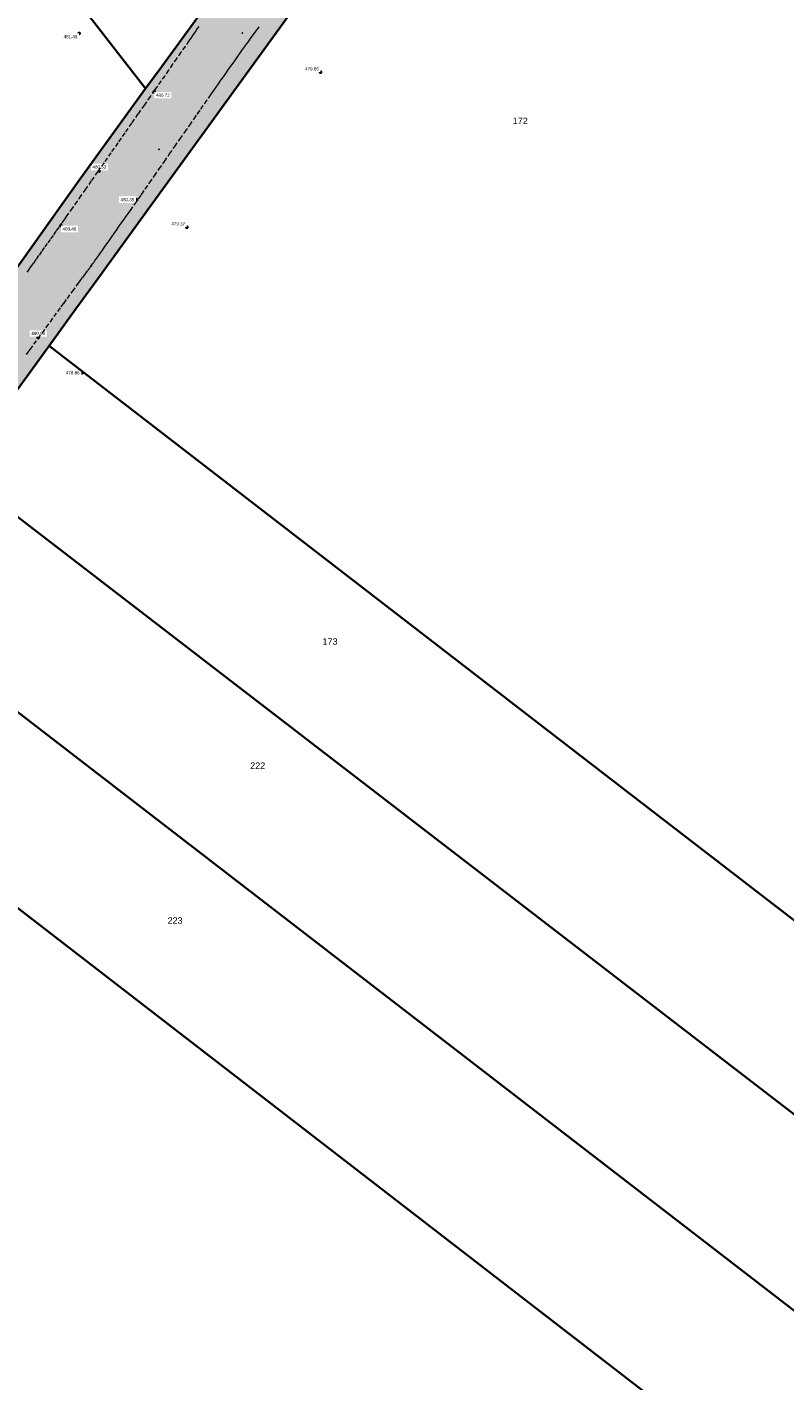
# Model space of a CAD drawing. Header units: metres. Extents: x 32314623 to 32316932, y 5614378 to 5615384.
# Tile 8 of 35: x 32316122 to 32316210, y 5614716 to 5614873. Entities that reach past the tile are written whole.
import ezdxf

# ---------------------------------------------------------------- set-up
doc = ezdxf.new("R2010")
doc.units = ezdxf.units.M
doc.linetypes.add('1', pattern=[0])
doc.linetypes.add('20', pattern=[1.5, 0.5, -0.25, 0.5, -0.25])
doc.layers.get('0').update_dxf_attribs({"color": 1, "linetype": 'CONTINUOUS'})
for name, color, linetype in [('alte Grenzen', 7, 'CONTINUOUS'), ('Diverses', 7, 'CONTINUOUS'), ('Fahrbahn', 7, 'CONTINUOUS'), ('Flurstücksnummer - Straßenname', 7, 'CONTINUOUS'), ('Höhenpunkte', 7, 'CONTINUOUS'), ('Höhentexte', 7, 'CONTINUOUS'), ('vorhandene Straße', 7, 'CONTINUOUS')]:
    doc.layers.add(name, color=color, linetype=linetype)
doc.styles.add('Flurstücksnummer', font='Arial.ttf')
doc.styles.add('n', font='Arial.ttf')

# ---------------------------------------------------------------- blocks, each defined once
blk = doc.blocks.new('S107')
at = {"lineweight": -2}
blk.add_hatch(color=0, dxfattribs=at).paths.add_polyline_path([(0.5, 0), (0.489765, -0.100649), (0.459479, -0.197178), (0.410382, -0.285634), (0.344483, -0.362396), (0.264482, -0.424322), (0.173653, -0.468876), (0.075714, -0.494234), (-0.025325, -0.499358), (-0.125326, -0.484039), (-0.220197, -0.448902), (-0.306053, -0.395388), (-0.379379, -0.325686), (-0.437173, -0.242651), (-0.47707, -0.149682), (-0.497435, -0.050584), (-0.497435, 0.050584), (-0.47707, 0.149682), (-0.437173, 0.242651), (-0.379379, 0.325686), (-0.306053, 0.395388), (-0.220197, 0.448902), (-0.125326, 0.484039), (-0.025325, 0.499358), (0.075714, 0.494234), (0.173653, 0.468876), (0.264482, 0.424322), (0.344483, 0.362396), (0.410382, 0.285634), (0.459479, 0.197178), (0.489765, 0.100649)], flags=0)
at = {"color": 0, "lineweight": -2}
blk.add_lwpolyline([(0.433013, -0.25, -0.5773502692), (-0.433013, -0.25, -0.5773502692), (0, 0.5, -0.5773502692)], format="xyb", close=True, dxfattribs=at)

msp = doc.modelspace()

# ---------------------------------------------------------------- hatches: boundary and pattern name
at = {"layer": 'vorhandene Straße', "lineweight": 25, "true_color": 0xe6d499}
msp.add_hatch(color=41, dxfattribs=at).paths.add_polyline_path([(32316174.34, 5614910.14), (32316216.75, 5614946.2), (32316230.11, 5614957.35), (32316232.82, 5614963.28), (32316232.45, 5614967.63), (32316238.07, 5614964.46), (32316247.82, 5614962.68), (32316254.36, 5614961.5), (32316226.31, 5614943.24), (32316179.82, 5614903.69), (32316169.86, 5614895.2), (32316153.54, 5614876.09), (32316091.16, 5614790.12), (32316045.78, 5614713.84), (32316039.99, 5614706.09), (32315975.75, 5614631.09), (32315906.45, 5614561.95), (32315862.41, 5614523.61), (32315840.61, 5614499.19), (32315813.64, 5614462.48), (32315803.32, 5614458.91), (32315831.34, 5614501.14), (32315841.16, 5614512.32), (32315857.59, 5614528.72), (32315902.08, 5614566.79), (32315970.94, 5614635.46), (32316037.64, 5614715.07), (32316079.08, 5614783.37), (32316098.45, 5614813.84), (32316128.16, 5614855.56), (32316146.92, 5614881.39), (32316163.86, 5614901.23)], flags=0)

# ---------------------------------------------------------------- linework, layer by layer
at = {"layer": 'alte Grenzen', "color": 7, "linetype": '1', "lineweight": 35}
msp.add_line((32316124.56, 5614836.14), (32316113.98, 5614821.57), dxfattribs=at)
at = {"layer": 'Diverses', "color": 7, "true_color": 0xffffff}
for p in [(32316147.05, 5614872.51), (32316137.35, 5614859)]:
    msp.add_point(p, dxfattribs=at)
at = {"layer": 'Fahrbahn', "color": 7, "true_color": 0xffffff}
for p in [(32316147.86, 5614871.7), (32316136.84, 5614865.89), (32316141.83, 5614863.13), (32316128.26, 5614853.61), (32316135.34, 5614853.79), (32316129.46, 5614845.44), (32316126.3, 5614841.12)]:
    msp.add_point(p, dxfattribs=at)

# ---------------------------------------------------------------- block references
at = {"layer": 'Höhenpunkte', "color": 7, "xscale": 0.2525, "yscale": 0.2525, "rotation": 49.916275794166}
msp.add_blockref('S107', (32316128.05, 5614872.47, 481.49), dxfattribs=at)
at = {"layer": 'Höhenpunkte', "color": 7, "xscale": 0.2525, "yscale": 0.2525}
for p in [(32316156.13, 5614867.96, 479.86), (32316136.8, 5614865.68, 480.72), (32316130.41, 5614856.47, 480.53), (32316134.75, 5614853.14, 480.35), (32316125.94, 5614850.11, 480.4), (32316140.58, 5614849.93, 479.37), (32316123.29, 5614837.12, 480.09), (32316128.39, 5614833.01, 478.86)]:
    msp.add_blockref('S107', p, dxfattribs=at)

# ---------------------------------------------------------------- next in the draw order: texts
at = {"layer": 'Flurstücksnummer - Straßenname', "color": 7, "lineweight": 30, "char_height": 0.75, "attachment_point": 8, "line_spacing_factor": 0.84, "style": 'Flurstücksnummer', "bg_fill": 2}
for s, insert in [('172', (32316179.35, 5614861.93)), ('173', (32316157.23, 5614801.36)), ('222', (32316148.82, 5614786.93)), ('223', (32316139.21, 5614768.91))]:
    msp.add_mtext(s, dxfattribs=dict(at, insert=insert))
at = {"layer": 'Höhentexte', "color": 7, "lineweight": 25, "char_height": 0.375, "line_spacing_factor": 0.84, "style": 'n', "bg_fill": 2}
for s, insert, attachment_point in [('481.49', (32316127.85, 5614872.28, 481.49), 3), ('479.86', (32316155.93, 5614868.16, 479.86), 9), ('480.72', (32316136.99, 5614865.48, 480.72), 1), ('480.53', (32316130.41, 5614856.75, 480.53), 8), ('480.35', (32316134.47, 5614853.14, 480.35), 6), ('479.37', (32316140.38, 5614850.13, 479.37), 9), ('480.40', (32316126.13, 5614849.91, 480.4), 1), ('480.09', (32316123.29, 5614837.39, 480.09), 8), ('478.86', (32316128.11, 5614833.01, 478.86), 6)]:
    msp.add_mtext(s, dxfattribs=dict(at, insert=insert, attachment_point=attachment_point))

# ---------------------------------------------------------------- next in the draw order: linework, layer by layer
at = {"layer": 'alte Grenzen', "color": 7, "linetype": '1', "lineweight": 35}
for p, q in [((32316094.24, 5614919.62), (32316135.79, 5614866.06)), ((32316113.98, 5614821.57), (32316228.77, 5614733.2)), ((32316103.41, 5614807), (32316218.87, 5614718)), ((32316092.84, 5614792.44), (32316208.45, 5614703.15))]:
    msp.add_line(p, q, dxfattribs=at)
for points in [[(32316124.56, 5614836.14), (32316127.69, 5614840.46), (32316130.42, 5614844.22), (32316135.18, 5614850.79), (32316153.54, 5614876.09), (32316169.86, 5614895.2), (32316179.82, 5614903.69)], [(32316152.97, 5614888.48), (32316146.92, 5614881.39), (32316137.66, 5614868.64), (32316135.79, 5614866.06)], [(32316135.79, 5614866.06), (32316128.16, 5614855.56), (32316117.96, 5614841.23), (32316115.45, 5614837.71)], [(32316237.3, 5614749.2), (32316221.92, 5614761.05), (32316185.98, 5614788.78), (32316124.56, 5614836.14)]]:
    msp.add_lwpolyline(points, dxfattribs=at)
at = {"layer": 'Fahrbahn', "color": 7, "linetype": '20', "lineweight": 18}
for points in [[(32316121.95, 5614835.14), (32316122.15, 5614835.42), (32316122.37, 5614835.72), (32316122.81, 5614836.32), (32316123.28, 5614836.98), (32316123.76, 5614837.63), (32316124.24, 5614838.29), (32316124.71, 5614838.94), (32316125.15, 5614839.54), (32316125.58, 5614840.14), (32316125.98, 5614840.68), (32316126.3, 5614841.12), (32316126.69, 5614841.66), (32316127.29, 5614842.47), (32316127.88, 5614843.28), (32316128.18, 5614843.68), (32316128.47, 5614844.09), (32316128.75, 5614844.46), (32316128.88, 5614844.64), (32316129.01, 5614844.82), (32316129.13, 5614844.99), (32316129.25, 5614845.15), (32316129.36, 5614845.3), (32316129.46, 5614845.44), (32316129.55, 5614845.57), (32316129.65, 5614845.71), (32316129.76, 5614845.85), (32316129.86, 5614846), (32316129.97, 5614846.15), (32316130.08, 5614846.31), (32316130.31, 5614846.62), (32316130.55, 5614846.96), (32316130.8, 5614847.32), (32316131.06, 5614847.68), (32316131.32, 5614848.05), (32316131.59, 5614848.44), (32316131.86, 5614848.82), (32316132.14, 5614849.21), (32316132.41, 5614849.6), (32316132.69, 5614850), (32316132.96, 5614850.39), (32316133.23, 5614850.77), (32316133.5, 5614851.16), (32316133.77, 5614851.53), (32316134.02, 5614851.89), (32316134.52, 5614852.61), (32316134.98, 5614853.27), (32316135.34, 5614853.79), (32316135.75, 5614854.37), (32316136.25, 5614855.1), (32316136.81, 5614855.91), (32316137.37, 5614856.71), (32316137.98, 5614857.58), (32316138.58, 5614858.46), (32316139.19, 5614859.33), (32316139.8, 5614860.21), (32316140.36, 5614861.01), (32316140.91, 5614861.81), (32316141.42, 5614862.54), (32316141.83, 5614863.13), (32316142.2, 5614863.67), (32316142.67, 5614864.34), (32316143.19, 5614865.08), (32316143.44, 5614865.45), (32316143.71, 5614865.83), (32316143.99, 5614866.23), (32316144.27, 5614866.62), (32316144.55, 5614867.02), (32316144.83, 5614867.42), (32316145.11, 5614867.83), (32316145.4, 5614868.23), (32316145.67, 5614868.62), (32316145.95, 5614869.02), (32316146.22, 5614869.4), (32316146.48, 5614869.77), (32316146.74, 5614870.14), (32316146.99, 5614870.49), (32316147.22, 5614870.81), (32316147.34, 5614870.97), (32316147.45, 5614871.13), (32316147.56, 5614871.28), (32316147.67, 5614871.43), (32316147.77, 5614871.57), (32316147.86, 5614871.7), (32316147.99, 5614871.88), (32316148.14, 5614872.08), (32316148.3, 5614872.3), (32316148.46, 5614872.52), (32316148.63, 5614872.76), (32316148.82, 5614873), (32316149, 5614873.25)], [(32316141.96, 5614873.28), (32316141.8, 5614873.05), (32316141.62, 5614872.79), (32316141.43, 5614872.51), (32316141.24, 5614872.23), (32316141.03, 5614871.92), (32316140.81, 5614871.6), (32316140.37, 5614870.97), (32316139.89, 5614870.28), (32316139.41, 5614869.58), (32316138.93, 5614868.89), (32316138.45, 5614868.2), (32316138.01, 5614867.56), (32316137.57, 5614866.93), (32316137.17, 5614866.35), (32316136.84, 5614865.89), (32316136.31, 5614865.12), (32316135.64, 5614864.16), (32316134.9, 5614863.11), (32316134.16, 5614862.05), (32316133.36, 5614860.9), (32316132.56, 5614859.75), (32316131.75, 5614858.6), (32316130.95, 5614857.44), (32316130.21, 5614856.39), (32316129.47, 5614855.33), (32316128.8, 5614854.37), (32316128.26, 5614853.61), (32316127.81, 5614852.97), (32316127.26, 5614852.17), (32316126.64, 5614851.3), (32316126.34, 5614850.86), (32316126.01, 5614850.4), (32316125.69, 5614849.94), (32316125.36, 5614849.47), (32316125.02, 5614848.99), (32316124.69, 5614848.52), (32316124.35, 5614848.04), (32316124.01, 5614847.57), (32316123.68, 5614847.1), (32316123.35, 5614846.63), (32316123.03, 5614846.18), (32316122.72, 5614845.74), (32316122.56, 5614845.53), (32316122.41, 5614845.31), (32316122.26, 5614845.11), (32316122.12, 5614844.9), (32316121.97, 5614844.7)]]:
    msp.add_lwpolyline(points, dxfattribs=at)

doc.saveas('drawing.dxf')
